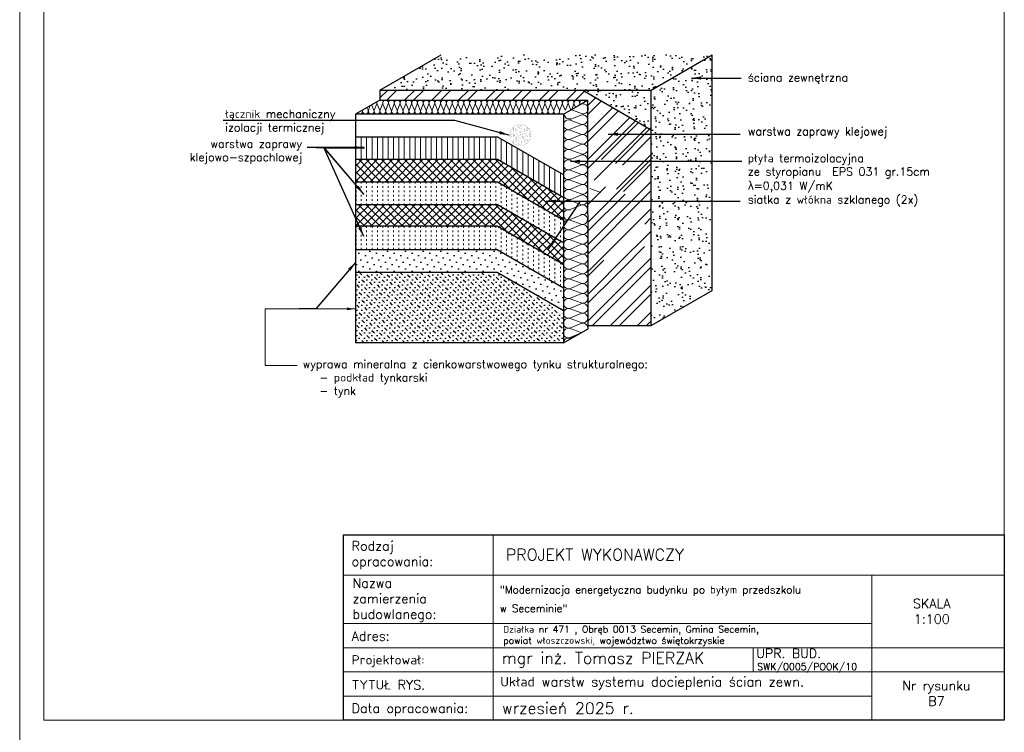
# Model space of a CAD drawing. Header units: millimetres. Extents: x 0 to 152651, y 46550 to 81081.
# Tile 101 of 109: x 144251 to 146301, y 75166 to 76651. Entities that reach past the tile are written whole.
import ezdxf

# ---------------------------------------------------------------- set-up
doc = ezdxf.new("R2010")
doc.units = ezdxf.units.MM
doc.linetypes.add('ACAD_ISO02W100', pattern=[15, 12, -3])
doc.linetypes.add('ACAD_ISO03W100', pattern=[30, 12, -18])
for name, color, linetype in [('A-BUD-MA-MATERIALY', 7, 'Continuous'), ('FASTENER', 104, 'Continuous'), ('MED', 6, 'Continuous')]:
    doc.layers.add(name, color=color, linetype=linetype)
for name, color, linetype, lineweight in [('cienka', 3, 'Continuous', 18), ('opisy', 4, 'Continuous', 18), ('przerywa', 100, 'ACAD_ISO02W100', 5)]:
    doc.layers.add(name, color=color, linetype=linetype, lineweight=lineweight)
doc.styles.add('KASIA', font='romans.shx', dxfattribs={"height": 20})
doc.styles.get("Standard").update_dxf_attribs({"font": 'GOTHIC.TTF'})
doc.dimstyles.new('ISO-25', dxfattribs={"dimtxt": 2.5, "dimasz": 2.5, "dimexe": 1.25, "dimexo": 0.625, "dimtad": 1, "dimtxsty": 'Standard', "dimcen": 2.5, "dimadec": 0, "dimazin": 0, "dimtfac": 1, "dimtmove": 0, "dimatfit": 3, "dimfxl": 1, "dimarcsym": 0})
pattern_1 = [(352.5, (239841.148, 57820.15), (19.683505, 21.0140233), [0, -22.701504, 0, -25.38984, 0, -24.2697]), (322.5, (239841.148, 57820.15), (48.494292, 11.113843), [0, -12.246864, 0, -20.461224, 0, -7.84098]), (282.5, (239828.158, 57833.14), (32.94754, -32.82803), [0, -7.4676, 0, -26.88336, 0, -35.09772]), (272.5, (239828.16, 57833.14), (41.015986, -22.47813), [0, -3.7338, 0, -17.623536, 0, -20.16252])]

msp = doc.modelspace()

# ---------------------------------------------------------------- hatches: boundary and pattern name
h = msp.add_hatch()
h.set_pattern_fill('AR-SAND', color=256, scale=0.588, angle=315, style=0)
h.set_pattern_definition(pattern_1)
h.paths.add_polyline_path([(145483.971, 76504.777), (145565.664, 76504.777), (145692.97, 76578.277), (145128.33, 76578.277), (145001.045, 76504.789), (145001.045, 76504.777), (145413.049, 76504.777)])
h = msp.add_hatch()
h.set_pattern_fill('AR-SAND', color=256, scale=0.588, angle=315, style=0)
h.set_pattern_definition(pattern_1)
h.paths.add_polyline_path([(145692.97, 76578.277), (145565.664, 76504.777), (145565.664, 76013.795), (145692.97, 76087.295)])
h = msp.add_hatch()
h.set_pattern_fill('AR-SAND', color=256, scale=0.588, angle=315, style=0)
h.set_pattern_definition(pattern_1)
h.paths.add_polyline_path([(145483.971, 76504.777), (145423.459, 76504.777), (145565.664, 76421.973), (145565.664, 76504.777)])
at = {"lineweight": 0}
h = msp.add_hatch(dxfattribs=at)
h.set_pattern_fill('LINE', color=4, scale=3.528, angle=90, style=0)
h.set_pattern_definition([(270, (231302.696, 95311.322), (-11.2014, -7e-16), [])])
h.paths.add_polyline_path([(144950.742, 76360.526), (144950.742, 76407.566), (145245.95, 76407.566), (145384.142, 76327.781), (145384.142, 76280.741), (145245.95, 76360.526)])
h = msp.add_hatch()
h.set_pattern_fill('NET', color=256, scale=3.528, angle=315, style=0)
h.set_pattern_definition([(45, (231302.696, 95405.402), (7.9205859, -7.9205859), []), (315, (231302.696, 95405.402), (-7.9205859, -7.9205859), [])])
h.paths.add_polyline_path([(144950.742, 76313.486), (144950.742, 76360.526), (145245.95, 76360.526), (145384.142, 76280.741), (145384.142, 76233.701), (145245.95, 76313.486)])
h = msp.add_hatch()
h.set_pattern_fill('NET', color=256, scale=3.528, angle=315, style=0)
h.set_pattern_definition([(45, (231302.334, 95311.322), (7.9205859, -7.9205859), []), (315, (231302.334, 95311.322), (-7.9205859, -7.9205859), [])])
h.paths.add_polyline_path([(144950.38, 76219.406), (144950.38, 76266.446), (145245.588, 76266.446), (145383.78, 76186.661), (145383.78, 76139.621), (145245.588, 76219.406)])
h = msp.add_hatch()
h.set_pattern_fill('DOTS', color=256, scale=8.232, angle=315, style=0)
h.set_pattern_definition([(45, (231301.972, 95311.322), (13.8610253, -4.6203418), [0, -13.0683])])
h.paths.add_polyline_path([(144950.018, 76125.326), (144950.018, 76172.366), (145245.226, 76172.366), (145383.418, 76092.581), (145383.418, 76045.541), (145245.226, 76125.326)])
h = msp.add_hatch()
h.set_pattern_fill('MUDST', color=256, scale=1.176, angle=45, style=0)
h.set_pattern_definition([(315, (231303.1235, 95303.676), (5.2803906, -15.8411718), [7.4676, -7.4676, 0, -7.4676, 0, -7.4676])])
h.paths.add_polyline_path([(145245.226, 76125.326), (145384.57, 76037.895), (145384.57, 75977.87), (144951.169, 75977.87), (144950.018, 76125.326)])

# ---------------------------------------------------------------- linework, layer by layer
at = {"color": 0}
for p, q in [((145001.043, 76488.311), (145017.521, 76504.788)), ((145015.358, 76483.916), (145036.231, 76504.788)), ((145052.46, 76483.597), (145073.651, 76504.788)), ((145071.17, 76483.597), (145092.361, 76504.788)), ((145108.908, 76483.916), (145129.781, 76504.788)), ((145127.618, 76483.916), (145148.491, 76504.788)), ((145165.039, 76483.916), (145185.911, 76504.788)), ((145183.749, 76483.916), (145204.621, 76504.788)), ((145220.85, 76483.597), (145242.041, 76504.788)), ((145239.879, 76483.916), (145260.751, 76504.788)), ((145277.299, 76483.916), (145298.171, 76504.788)), ((145296.009, 76483.916), (145316.881, 76504.788)), ((145333.429, 76483.916), (145354.301, 76504.788)), ((145351.821, 76483.597), (145373.012, 76504.788)), ((145389.559, 76483.916), (145410.432, 76504.788)), ((145408.269, 76483.916), (145427.044, 76502.69)), ((145433.992, 76472.218), (145450.693, 76488.92)), ((145433.992, 76453.508), (145462.518, 76482.034)), ((145433.992, 76416.088), (145486.167, 76468.263)), ((145433.992, 76397.378), (145497.992, 76461.378)), ((145433.992, 76359.958), (145521.641, 76447.607)), ((145433.992, 76341.248), (145533.085, 76440.341)), ((145447.093, 76316.929), (145557.115, 76426.951)), ((145462.154, 76359.959), (145539.439, 76437.243)), ((145491.553, 76351.937), (145566.025, 76426.409)), ((145506.252, 76347.927), (145566.025, 76407.699)), ((145535.651, 76339.905), (145566.025, 76370.279)), ((145434.716, 76229.518), (145565.664, 76360.466)), ((145550.35, 76335.894), (145566.025, 76351.568)), ((145493.915, 76298.169), (145535.651, 76339.905)), ((145508.132, 76293.676), (145550.35, 76335.894)), ((145434.716, 76266.938), (145470.519, 76302.741)), ((145536.567, 76284.691), (145566.025, 76314.148)), ((145434.278, 76229.08), (145497.917, 76292.719)), ((145434.299, 76210.391), (145511.616, 76287.708)), ((145434.33, 76182.454), (145536.567, 76284.691)), ((145550.784, 76280.198), (145566.025, 76295.438)), ((145434.351, 76163.765), (145550.784, 76280.198)), ((145434.393, 76126.387), (145566.025, 76258.018)), ((145552.351, 76225.634), (145566.025, 76239.308)), ((145494.892, 76140.208), (145565.664, 76210.98)), ((145508.653, 76135.258), (145551.989, 76178.594)), ((145433.992, 76116.728), (145467.371, 76150.107)), ((145458.729, 76104.045), (145494.892, 76140.208)), ((145536.174, 76125.359), (145565.663, 76154.848)), ((145471.856, 76098.462), (145508.653, 76135.258)), ((145498.11, 76087.296), (145536.174, 76125.359)), ((145511.237, 76081.712), (145549.934, 76120.409)), ((145549.934, 76120.409), (145565.663, 76136.138)), ((145435.07, 76080.386), (145458.729, 76104.045)), ((145453.781, 76080.386), (145471.856, 76098.462)), ((145547.331, 76080.386), (145565.663, 76098.718)), ((145433.992, 76079.307), (145434.028, 76079.343)), ((145434.508, 76023.693), (145490.158, 76079.343)), ((145440.836, 76067.441), (145452.738, 76079.343)), ((145443.308, 76013.784), (145508.868, 76079.343)), ((145491.201, 76080.386), (145498.11, 76087.296)), ((145509.911, 76080.386), (145511.237, 76081.712)), ((145537.491, 76070.546), (145546.288, 76079.343)), ((145550.618, 76064.963), (145563.551, 76077.896)), ((145433.992, 76060.597), (145440.836, 76067.441)), ((145463.437, 76052.622), (145468.073, 76057.259)), ((145480.728, 76013.784), (145537.491, 76070.546)), ((145499.438, 76013.784), (145550.618, 76064.963)), ((145552.065, 76028.99), (145565.664, 76042.589)), ((145536.858, 76013.784), (145544.113, 76021.038)), ((145545.156, 76022.081), (145552.065, 76028.99)), ((145555.569, 76013.784), (145562.823, 76021.038)), ((145563.866, 76022.081), (145565.192, 76023.407)), ((145565.192, 76023.407), (145565.664, 76023.879))]:
    msp.add_line(p, q, dxfattribs=at)
at = {"color": 4, "lineweight": 0}
for p, q in [((144974.179, 76468.381), (144976.535, 76462.764)), ((144977.388, 76462.546), (144981.063, 76472.362)), ((144983.89, 76473.997), (144988.601, 76462.763)), ((144983.89, 76473.997), (144988.601, 76462.764)), ((144989.454, 76462.546), (144994.428, 76475.828)), ((144989.454, 76462.546), (144994.428, 76475.827)), ((144995.28, 76475.61), (145000.668, 76462.763)), ((145001.52, 76462.546), (145006.494, 76475.827)), ((145007.347, 76475.61), (145012.734, 76462.763)), ((145013.587, 76462.546), (145018.56, 76475.827)), ((145019.413, 76475.61), (145024.8, 76462.763)), ((145025.653, 76462.546), (145030.627, 76475.827)), ((145031.479, 76475.61), (145036.867, 76462.763)), ((145037.719, 76462.546), (145042.693, 76475.827)), ((145043.546, 76475.61), (145048.933, 76462.763)), ((145049.786, 76462.546), (145054.759, 76475.827)), ((145055.612, 76475.61), (145061, 76462.763)), ((145061.852, 76462.546), (145066.826, 76475.827)), ((145067.678, 76475.61), (145073.066, 76462.763)), ((145073.919, 76462.546), (145078.892, 76475.827)), ((145073.919, 76462.546), (145078.892, 76475.827)), ((145079.745, 76475.61), (145085.132, 76462.763)), ((145085.985, 76462.546), (145090.959, 76475.827)), ((145091.811, 76475.61), (145097.199, 76462.763)), ((145098.051, 76462.546), (145103.025, 76475.827)), ((145103.878, 76475.61), (145109.265, 76462.763)), ((145110.118, 76462.546), (145115.091, 76475.827)), ((145115.944, 76475.61), (145121.331, 76462.763)), ((145122.184, 76462.546), (145127.158, 76475.827)), ((145128.01, 76475.61), (145133.398, 76462.763)), ((145134.251, 76462.546), (145139.224, 76475.827)), ((145140.077, 76475.61), (145145.464, 76462.763)), ((145146.317, 76462.546), (145151.29, 76475.827)), ((145152.143, 76475.61), (145157.531, 76462.763)), ((145158.383, 76462.546), (145163.357, 76475.827)), ((145164.209, 76475.61), (145169.597, 76462.763)), ((145164.209, 76475.61), (145169.597, 76462.763)), ((145170.45, 76462.546), (145175.423, 76475.827)), ((145176.276, 76475.61), (145181.663, 76462.763)), ((145182.516, 76462.546), (145187.49, 76475.827)), ((145188.342, 76475.61), (145193.73, 76462.763)), ((145194.582, 76462.546), (145199.556, 76475.827)), ((145200.409, 76475.61), (145205.796, 76462.763)), ((145206.649, 76462.546), (145211.622, 76475.827)), ((145212.475, 76475.61), (145217.863, 76462.763)), ((145218.715, 76462.546), (145223.689, 76475.827)), ((145224.541, 76475.61), (145229.929, 76462.763)), ((145230.782, 76462.546), (145235.755, 76475.827)), ((145236.608, 76475.61), (145241.995, 76462.763)), ((145242.848, 76462.546), (145247.821, 76475.827)), ((145248.674, 76475.61), (145254.062, 76462.763)), ((145254.914, 76462.546), (145259.888, 76475.827)), ((145254.914, 76462.546), (145259.888, 76475.827)), ((145260.74, 76475.61), (145266.128, 76462.763)), ((145266.981, 76462.546), (145271.954, 76475.827)), ((145272.807, 76475.61), (145278.194, 76462.763)), ((145279.047, 76462.546), (145284.021, 76475.827)), ((145284.873, 76475.61), (145290.261, 76462.763)), ((145291.113, 76462.546), (145296.087, 76475.827)), ((145296.94, 76475.61), (145302.327, 76462.763)), ((145303.18, 76462.546), (145308.153, 76475.827)), ((145309.006, 76475.61), (145314.394, 76462.763)), ((145315.246, 76462.546), (145320.22, 76475.827)), ((145321.072, 76475.61), (145326.46, 76462.763)), ((145327.313, 76462.546), (145332.286, 76475.827)), ((145333.139, 76475.61), (145338.526, 76462.763)), ((145339.379, 76462.546), (145344.352, 76475.827)), ((145345.205, 76475.61), (145350.593, 76462.763)), ((145345.205, 76475.61), (145350.593, 76462.763)), ((145351.445, 76462.546), (145356.419, 76475.827)), ((145357.271, 76475.61), (145362.659, 76462.763)), ((145363.512, 76462.546), (145368.485, 76475.827)), ((145369.338, 76475.61), (145374.725, 76462.763)), ((145375.578, 76462.546), (145380.552, 76475.827)), ((145381.404, 76475.61), (145386.792, 76462.763)), ((145387.644, 76462.546), (145392.618, 76475.827)), ((145393.471, 76475.61), (145398.858, 76462.763)), ((145400.367, 76464.298), (145404.684, 76475.827)), ((145405.537, 76475.61), (145408.332, 76468.945)), ((145413.899, 76472.181), (145420.752, 76475.055)), ((145415.806, 76473.305), (145416.751, 76475.827)), ((144981.998, 76464.735), (144981.998, 76464.735)), ((145397.424, 76443.464), (145419.263, 76452.623)), ((145421.122, 76455.992), (145398.543, 76464.447)), ((145419.632, 76433.56), (145397.054, 76442.015)), ((145419.632, 76433.56), (145397.054, 76442.015)), ((145397.424, 76422.952), (145419.263, 76432.11)), ((145397.424, 76422.952), (145419.263, 76432.11)), ((145419.632, 76413.047), (145397.054, 76421.502)), ((145397.424, 76402.439), (145419.263, 76411.598)), ((145419.952, 76392.415), (145397.373, 76400.87)), ((145397.743, 76381.806), (145419.582, 76390.965)), ((145419.952, 76371.902), (145397.373, 76380.357)), ((145397.373, 76359.844), (145419.212, 76369.003)), ((145419.582, 76349.939), (145397.003, 76358.395)), ((145419.582, 76349.939), (145397.003, 76358.395)), ((145397.373, 76339.331), (145419.212, 76348.49)), ((145397.373, 76339.331), (145419.212, 76348.49)), ((145419.582, 76329.427), (145397.003, 76337.882)), ((145397.373, 76318.818), (145419.212, 76327.977)), ((145419.901, 76308.794), (145397.323, 76317.249)), ((145397.692, 76298.186), (145419.531, 76307.345)), ((145419.901, 76288.281), (145397.323, 76296.736)), ((145397.323, 76276.224), (145419.161, 76285.382)), ((145460.862, 76290.93), (145438.283, 76299.385)), ((145419.531, 76266.319), (145396.953, 76274.774)), ((145419.531, 76266.319), (145396.953, 76274.774)), ((145397.322, 76255.711), (145419.161, 76264.87)), ((145397.322, 76255.711), (145419.161, 76264.87)), ((145397.322, 76235.198), (145419.161, 76244.357)), ((145419.85, 76225.174), (145397.272, 76233.629)), ((145397.642, 76214.566), (145419.48, 76223.724)), ((145419.85, 76204.661), (145397.272, 76213.116)), ((145397.642, 76194.053), (145419.48, 76203.211)), ((145419.85, 76184.148), (145397.272, 76192.603)), ((145397.642, 76173.54), (145419.48, 76182.699)), ((145419.85, 76163.635), (145397.272, 76172.09)), ((145397.642, 76153.027), (145419.48, 76162.186)), ((145419.85, 76143.122), (145397.272, 76151.578)), ((145397.642, 76132.514), (145419.48, 76141.673)), ((145419.85, 76122.61), (145397.272, 76131.065)), ((145419.85, 76122.61), (145397.272, 76131.065)), ((145397.642, 76112.001), (145419.48, 76121.16)), ((145419.85, 76102.097), (145397.272, 76110.552)), ((145397.642, 76091.488), (145419.48, 76100.647)), ((145419.85, 76081.584), (145397.272, 76090.039)), ((145397.642, 76070.976), (145419.48, 76080.134)), ((145419.85, 76061.071), (145397.272, 76069.526)), ((145397.642, 76050.463), (145419.48, 76059.622)), ((145419.85, 76040.558), (145397.272, 76049.013)), ((145397.642, 76029.95), (145419.48, 76039.109)), ((145419.85, 76020.045), (145397.272, 76028.501)), ((145397.642, 76009.437), (145419.48, 76018.596)), ((145419.85, 75999.533), (145397.272, 76007.988))]:
    msp.add_line(p, q, dxfattribs=at)
for p, q in [((144950.018, 76454.398), (144950.018, 75977.87)), ((145383.418, 76454.398), (145383.418, 75977.87)), ((144950.742, 76407.566), (145245.95, 76407.566)), ((145245.95, 76407.566), (145384.142, 76327.781)), ((144950.742, 76360.526), (145245.95, 76360.526)), ((145245.95, 76360.526), (145384.142, 76280.741)), ((144950.742, 76313.486), (145245.95, 76313.486)), ((145245.95, 76313.486), (145384.142, 76233.701)), ((144950.38, 76266.446), (145245.588, 76266.446)), ((145245.588, 76266.446), (145383.78, 76186.661)), ((144950.022, 76221.485), (145245.23, 76221.485)), ((145245.23, 76221.485), (145383.422, 76141.7)), ((144950.018, 76172.366), (145245.226, 76172.366)), ((145245.226, 76172.366), (145383.418, 76092.581)), ((144950.018, 76125.326), (145245.226, 76125.326)), ((145245.226, 76125.326), (145383.418, 76045.541))]:
    msp.add_line(p, q)
at = {"lineweight": 0}
for p, q in [((144885.03, 76383.807), (144968.734, 76383.807)), ((144885.03, 76383.807), (144967.788, 76286.969)), ((144932.612, 76048.759), (144761.916, 76048.759)), ((144761.916, 76048.759), (144761.916, 75930.493)), ((144949.412, 76048.759), (144761.916, 76048.759)), ((144761.916, 75930.493), (144828.983, 75930.493))]:
    msp.add_line(p, q, dxfattribs=at)
at = {"color": 4, "linetype": 'ACAD_ISO03W100', "lineweight": 0, "ltscale": 0.3}
for p, q in [((144951.419, 76313.486), (144951.419, 76266.446)), ((144962.305, 76313.486), (144962.305, 76266.446)), ((144973.506, 76313.486), (144973.506, 76266.446)), ((144984.708, 76313.486), (144984.708, 76266.446)), ((144995.909, 76313.486), (144995.909, 76266.446)), ((145007.111, 76313.486), (145007.111, 76266.446)), ((145018.312, 76313.486), (145018.312, 76266.446)), ((145029.513, 76313.486), (145029.513, 76266.446)), ((145040.715, 76313.486), (145040.715, 76266.446)), ((145051.916, 76313.486), (145051.916, 76266.446)), ((145063.118, 76313.486), (145063.118, 76266.446)), ((145074.319, 76313.486), (145074.319, 76266.446)), ((145085.52, 76313.486), (145085.52, 76266.446)), ((145096.722, 76313.486), (145096.722, 76266.446)), ((145107.923, 76313.486), (145107.923, 76266.446)), ((145119.125, 76313.486), (145119.125, 76266.446)), ((145130.326, 76313.486), (145130.326, 76266.446)), ((145141.527, 76313.486), (145141.527, 76266.446)), ((145152.729, 76313.486), (145152.729, 76266.446)), ((145163.93, 76313.486), (145163.93, 76266.446)), ((145175.132, 76313.486), (145175.132, 76266.446)), ((145186.333, 76313.486), (145186.333, 76266.446)), ((145197.534, 76313.486), (145197.534, 76266.446)), ((145208.736, 76313.486), (145208.736, 76266.446)), ((145219.937, 76313.486), (145219.937, 76266.446)), ((145231.139, 76313.486), (145231.139, 76266.446)), ((145242.34, 76313.486), (145242.34, 76266.446)), ((145253.541, 76309.103), (145253.541, 76262.063)), ((145264.743, 76302.636), (145264.743, 76255.596)), ((145275.944, 76296.169), (145275.944, 76249.129)), ((145287.146, 76289.702), (145287.146, 76242.662)), ((145298.347, 76283.235), (145298.347, 76236.195)), ((145309.548, 76276.767), (145309.548, 76229.727)), ((145320.75, 76270.3), (145320.75, 76223.26)), ((145331.951, 76263.833), (145331.951, 76216.793)), ((145343.153, 76257.366), (145343.153, 76210.326)), ((145354.354, 76250.899), (145354.354, 76203.859)), ((145365.555, 76244.432), (145365.555, 76197.392)), ((144951.419, 76221.061), (144951.419, 76174.021)), ((144962.305, 76221.061), (144962.305, 76174.021)), ((144973.506, 76221.061), (144973.506, 76174.021)), ((144984.708, 76221.061), (144984.708, 76174.021)), ((144995.909, 76221.061), (144995.909, 76174.021)), ((145007.111, 76221.061), (145007.111, 76174.021)), ((145018.312, 76221.061), (145018.312, 76174.021)), ((145029.513, 76221.061), (145029.513, 76174.021)), ((145040.715, 76221.061), (145040.715, 76174.021)), ((145051.916, 76221.061), (145051.916, 76174.021)), ((145063.118, 76221.061), (145063.118, 76174.021)), ((145074.319, 76221.061), (145074.319, 76174.021)), ((145085.52, 76221.061), (145085.52, 76174.021)), ((145096.722, 76221.061), (145096.722, 76174.021)), ((145107.923, 76221.061), (145107.923, 76174.021)), ((145119.125, 76221.061), (145119.125, 76174.021)), ((145130.326, 76221.061), (145130.326, 76174.021)), ((145141.527, 76221.061), (145141.527, 76174.021)), ((145152.729, 76221.061), (145152.729, 76174.021)), ((145163.93, 76221.061), (145163.93, 76174.021)), ((145175.132, 76221.061), (145175.132, 76174.021)), ((145186.333, 76221.061), (145186.333, 76174.021)), ((145197.534, 76221.061), (145197.534, 76174.021)), ((145208.736, 76221.061), (145208.736, 76174.021)), ((145219.937, 76221.061), (145219.937, 76174.021)), ((145231.139, 76221.061), (145231.139, 76174.021)), ((145242.34, 76221.061), (145242.34, 76174.021)), ((145376.757, 76237.965), (145376.757, 76190.925)), ((145253.541, 76216.678), (145253.541, 76169.638)), ((145264.743, 76210.21), (145264.743, 76163.17)), ((145275.944, 76203.743), (145275.944, 76156.703)), ((145287.146, 76197.276), (145287.146, 76150.236)), ((145298.347, 76190.809), (145298.347, 76143.769)), ((145309.548, 76184.342), (145309.548, 76137.302)), ((145320.75, 76177.875), (145320.75, 76130.835)), ((145331.951, 76171.408), (145331.951, 76124.368)), ((145343.153, 76164.94), (145343.153, 76117.9)), ((145354.354, 76158.473), (145354.354, 76111.433)), ((145365.555, 76152.006), (145365.555, 76104.966)), ((145376.757, 76145.539), (145376.757, 76098.499))]:
    msp.add_line(p, q, dxfattribs=at)
at = {"color": 4, "lineweight": 0}
for centre, radius, start, end in [((144988.778, 76477.943), 6.033, 339.470237, 20.789434), ((144988.778, 76477.943), 6.033, 339.470237, 20.789434), ((145000.844, 76477.943), 6.033, 152.851916, 202.752216), ((145012.91, 76477.943), 6.033, 339.470237, 202.752216), ((145024.977, 76477.943), 6.033, 339.470237, 202.752216), ((145037.043, 76477.943), 6.033, 339.470237, 202.752216), ((145049.109, 76477.943), 6.033, 339.470237, 202.752216), ((145061.176, 76477.943), 6.033, 339.470237, 202.752216), ((145073.242, 76477.943), 6.033, 339.470237, 202.752216), ((145073.242, 76477.943), 6.033, 339.470237, 62.70654), ((145085.309, 76477.943), 6.033, 339.470237, 202.752216), ((145097.375, 76477.943), 6.033, 339.470237, 202.752216), ((145109.441, 76477.943), 6.033, 339.470237, 202.752216), ((145121.508, 76477.943), 6.033, 339.470237, 202.752216), ((145133.574, 76477.943), 6.033, 339.470237, 202.752216), ((145145.64, 76477.943), 6.033, 339.470237, 202.752216), ((145157.707, 76477.943), 6.033, 339.470237, 202.752216), ((145169.773, 76477.943), 6.033, 339.470237, 202.752216), ((145169.773, 76477.943), 6.033, 339.470237, 62.70654), ((145181.84, 76477.943), 6.033, 339.470237, 202.752216), ((145193.906, 76477.943), 6.033, 339.470237, 202.752216), ((145205.972, 76477.943), 6.033, 339.470237, 202.752216), ((145218.039, 76477.943), 6.033, 339.470237, 202.752216), ((145230.105, 76477.943), 6.033, 339.470237, 202.752216), ((145242.171, 76477.943), 6.033, 339.470237, 202.752216), ((145254.238, 76477.943), 6.033, 339.470237, 202.752216), ((145254.238, 76477.943), 6.033, 339.470237, 62.70654), ((145266.304, 76477.943), 6.033, 339.470237, 202.752216), ((145278.371, 76477.943), 6.033, 339.470237, 202.752216), ((145290.437, 76477.943), 6.033, 339.470237, 202.752216), ((145302.503, 76477.943), 6.033, 339.470237, 202.752216), ((145314.57, 76477.943), 6.033, 339.470237, 202.752216), ((145326.636, 76477.943), 6.033, 339.470237, 202.752216), ((145338.702, 76477.943), 6.033, 339.470237, 202.752216), ((145350.769, 76477.943), 6.033, 339.470237, 202.752216), ((145362.835, 76477.943), 6.033, 339.470237, 202.752216), ((145374.902, 76477.943), 6.033, 339.470237, 202.752216), ((145386.968, 76477.943), 6.033, 339.470237, 202.752216), ((145399.034, 76477.943), 6.033, 339.470237, 202.752216), ((145411.101, 76477.943), 6.033, 339.470237, 202.752216), ((145423.167, 76477.942), 6.033, 27.451177, 202.752216), ((145424.719, 76465.597), 10.256, 249.470237, 112.752216), ((144958.905, 76460.43), 6.033, 217.308983, 22.752216), ((144970.971, 76460.43), 6.033, 159.470237, 22.752216), ((144983.038, 76460.43), 6.033, 159.470237, 22.752216), ((144983.038, 76460.43), 6.033, 266.961022, 22.752216), ((144995.104, 76460.43), 6.033, 159.470237, 22.752216), ((144995.104, 76460.43), 6.033, 159.470237, 22.752216), ((145007.17, 76460.43), 6.033, 159.470237, 22.752216), ((145019.237, 76460.43), 6.033, 159.470237, 22.752216), ((145031.303, 76460.43), 6.033, 159.470237, 22.752216), ((145043.37, 76460.43), 6.033, 159.470237, 22.752216), ((145043.37, 76460.43), 6.033, 159.470237, 225.842411), ((145043.37, 76460.43), 6.033, 303.706407, 22.752216), ((145055.436, 76460.43), 6.033, 159.470237, 22.752216), ((145067.502, 76460.43), 6.033, 159.470237, 22.752216), ((145079.569, 76460.43), 6.033, 159.470237, 22.752216), ((145079.569, 76460.43), 6.033, 159.470237, 22.752216), ((145091.635, 76460.43), 6.033, 159.470237, 22.752216), ((145103.701, 76460.43), 6.033, 159.470237, 22.752216), ((145115.768, 76460.43), 6.033, 159.470237, 22.752216), ((145127.834, 76460.43), 6.033, 159.470237, 22.752216), ((145127.834, 76460.43), 6.033, 159.470237, 225.842411), ((145127.834, 76460.43), 6.033, 303.706407, 22.752216), ((145139.901, 76460.43), 6.033, 159.470237, 22.752216), ((145151.967, 76460.43), 6.033, 159.470237, 22.752216), ((145164.033, 76460.43), 6.033, 159.470237, 22.752216), ((145164.033, 76460.43), 6.033, 266.961022, 22.752216), ((145176.1, 76460.43), 6.033, 159.470237, 22.752216), ((145188.166, 76460.43), 6.033, 159.470237, 22.752216), ((145200.232, 76460.43), 6.033, 159.470237, 22.752216), ((145212.299, 76460.43), 6.033, 159.470237, 22.752216), ((145224.365, 76460.43), 6.033, 159.470237, 22.752216), ((145224.365, 76460.43), 6.033, 159.470237, 225.842411), ((145224.365, 76460.43), 6.033, 303.706407, 22.752216), ((145236.432, 76460.43), 6.033, 159.470237, 22.752216), ((145248.498, 76460.43), 6.033, 159.470237, 22.752216), ((145260.564, 76460.43), 6.033, 159.470237, 22.752216), ((145260.564, 76460.43), 6.033, 159.470237, 22.752216), ((145272.631, 76460.43), 6.033, 159.470237, 22.752216), ((145284.697, 76460.43), 6.033, 159.470237, 22.752216), ((145296.763, 76460.43), 6.033, 159.470237, 22.752216), ((145308.83, 76460.43), 6.033, 159.470237, 22.752216), ((145308.83, 76460.43), 6.033, 159.470237, 225.842411), ((145308.83, 76460.43), 6.033, 303.706407, 22.752216), ((145320.896, 76460.43), 6.033, 159.470237, 22.752216), ((145332.963, 76460.43), 6.033, 159.470237, 22.752216), ((145345.029, 76460.43), 6.033, 159.470237, 22.752216), ((145345.029, 76460.43), 6.033, 159.470237, 22.752216), ((145357.095, 76460.43), 6.033, 159.470237, 22.752216), ((145369.162, 76460.43), 6.033, 159.470237, 22.752216), ((145394.946, 76454.842), 10.256, 178.319586, 292.752216), ((145423.229, 76443.165), 10.256, 249.470237, 112.752216), ((145393.457, 76432.41), 10.256, 69.470237, 292.752216), ((145423.229, 76422.652), 10.256, 249.470237, 112.752216), ((145393.457, 76411.897), 10.256, 69.470237, 292.752216), ((145423.229, 76402.139), 10.256, 249.470237, 112.752216), ((145393.776, 76391.265), 10.256, 69.470237, 292.752216), ((145423.549, 76381.507), 10.256, 249.470237, 112.752216), ((145393.776, 76370.752), 10.256, 69.470237, 292.752216), ((145423.179, 76359.544), 10.256, 249.470237, 112.752216), ((145393.406, 76348.789), 10.256, 69.470237, 292.752216), ((145423.179, 76339.032), 10.256, 249.470237, 112.752216), ((145393.406, 76328.277), 10.256, 69.470237, 292.752216), ((145423.179, 76318.519), 10.256, 249.470237, 112.752216), ((145393.726, 76307.644), 10.256, 69.470237, 292.752216), ((145423.498, 76297.886), 10.256, 249.470237, 112.752216), ((145393.726, 76287.131), 10.256, 69.470237, 292.752216), ((145423.128, 76275.924), 10.256, 249.470237, 112.752216), ((145393.356, 76265.169), 10.256, 69.470237, 292.752216), ((145423.128, 76255.411), 10.256, 249.470237, 112.752216), ((145393.356, 76244.656), 10.256, 69.470237, 292.752216), ((145423.128, 76234.898), 10.256, 249.470237, 112.752216), ((145393.675, 76224.024), 10.256, 69.470237, 292.752216), ((145423.447, 76214.266), 10.256, 249.470237, 112.752216), ((145393.675, 76203.511), 10.256, 69.470237, 292.752216), ((145423.447, 76193.753), 10.256, 249.470237, 112.752216), ((145393.675, 76182.998), 10.256, 69.470237, 292.752216), ((145423.447, 76173.24), 10.256, 249.470237, 112.752216), ((145393.675, 76162.485), 10.256, 69.470237, 292.752216), ((145423.447, 76152.727), 10.256, 249.470237, 112.752216), ((145393.675, 76141.973), 10.256, 69.470237, 292.752216), ((145423.447, 76132.215), 10.256, 249.470237, 112.752216), ((145423.447, 76132.215), 10.256, 249.470237, 112.752216), ((145393.675, 76121.46), 10.256, 69.470237, 292.752216), ((145423.447, 76111.702), 10.256, 249.470237, 112.752216), ((145393.675, 76100.947), 10.256, 69.470237, 292.752216), ((145423.447, 76091.189), 10.256, 249.470237, 112.752216), ((145393.675, 76080.434), 10.256, 69.470237, 292.752216), ((145423.447, 76070.676), 10.256, 249.470237, 112.752216), ((145393.675, 76059.921), 10.256, 69.470237, 292.752216), ((145423.447, 76050.163), 10.256, 249.470237, 112.752216), ((145393.675, 76039.408), 10.256, 69.470237, 292.752216), ((145423.447, 76029.65), 10.256, 249.470237, 112.752216), ((145393.675, 76018.895), 10.256, 69.470237, 292.752216), ((145423.447, 76009.138), 10.256, 346.466187, 112.752216), ((145393.675, 75998.383), 10.256, 69.470237, 292.752216), ((145393.675, 75977.87), 10.256, 69.470237, 180)]:
    msp.add_arc(centre, radius, start, end, dxfattribs=at)
at = {"lineweight": 0}
msp.add_solid([(144932.612, 76051.559), (144949.412, 76048.759), (144932.612, 76045.959)], dxfattribs=at)
at = {"layer": 'A-BUD-MA-MATERIALY', "color": 4}
for p, q in [((145397.642, 75988.924), (145415.638, 75996.471)), ((145398.96, 75986.843), (145397.272, 75987.475))]:
    msp.add_line(p, q, dxfattribs=at)
at = {"layer": 'cienka'}
for p, q in [((144251.116, 75141.419), (144251.116, 78111.419)), ((144301.116, 75191.419), (144301.116, 78061.419)), ((146301.116, 78061.419), (146301.116, 75191.419)), ((145778.095, 75343.166), (145778.095, 75292.817)), ((145989.116, 75292.185), (146301.116, 75292.185)), ((146301.116, 75191.419), (144301.116, 75191.419))]:
    msp.add_line(p, q, dxfattribs=at)
at = {"layer": 'FASTENER'}
for points, const_width in [([(145297, 76432.325, 0.1396406), (145285.153, 76430.949, 0.0984914), (145278.032, 76426.191, 0.0984914), (145273.274, 76419.07, 0.0984914), (145271.603, 76410.67, 0.0984914), (145273.274, 76402.27, 0.0984914), (145278.032, 76395.149, 0.0984914), (145285.153, 76390.391, 0.0984914), (145293.553, 76388.72, 0.0984914), (145301.953, 76390.391, 0.0984914), (145309.074, 76395.149, 0.0984914), (145313.832, 76402.27, 0.0984914), (145315.503, 76410.67, 0.0984914), (145313.832, 76419.07, 0.0984914), (145309.074, 76426.191, 0.0984914), (145301.953, 76430.949, 0.06263917), (145297.024, 76432.321)], 0.265), ([(145286.371, 76414.202, 0.01616472), (145286.158, 76413.731, 0.0984914), (145285.549, 76410.67, 0.0984914), (145286.158, 76407.609, 0.0161381), (145286.371, 76407.139, 0.0984914)], 0.0265), ([(145293.021, 76418.651, 0.08188431), (145290.487, 76418.059, 0.0984914), (145287.892, 76416.325, 0.04872252), (145286.905, 76415.124, 0.0984914)], 0.0265), ([(145286.904, 76406.217, 0.04874921), (145287.892, 76405.015, 0.0984914), (145290.487, 76403.281, 0.08185737), (145293.02, 76402.69, 0.0984914)], 0.0265), ([(145291.43, 76410.922, 0.02965476), (145291.415, 76410.67, 0.09640708), (145291.57, 76409.87, 0.0984914)], 0.0265), ([(145292.231, 76412.348, 0.03009926), (145292.039, 76412.178, 0.09589236), (145291.585, 76411.506, 0.0984914)], 0.0265), ([(145291.874, 76409.348, 0.02916389), (145292.039, 76409.162, 0.0984914), (145292.731, 76408.7, 0.0984914)], 0.0265), ([(145293.547, 76412.803, 0.0955327), (145292.754, 76412.65, 0.0984914)], 0.0265), ([(145293.301, 76408.552, 0.02891572), (145293.547, 76408.537, 0.09677705), (145294.35, 76408.694, 0.0984914)], 0.0265), ([(145293.805, 76412.787, 0.03023609), (145293.547, 76412.803, 0.0984914)], 0.0265), ([(145294.085, 76402.69, 0.08152676), (145296.608, 76403.281, 0.0984914), (145299.203, 76405.015, 0.04890039), (145300.193, 76406.221, 0.0984914)], 0.0265), ([(145300.194, 76415.119, 0.04892737), (145299.203, 76416.325, 0.0984914), (145296.608, 76418.059, 0.0814998), (145294.086, 76418.65, 0.0984914)], 0.0265), ([(145295.225, 76411.987, 0.0299866), (145295.055, 76412.178, 0.09553872), (145294.386, 76412.631, 0.0984914)], 0.0265), ([(145294.87, 76408.997, 0.02905468), (145295.055, 76409.162, 0.09641729), (145295.511, 76409.838, 0.0984914)], 0.0265), ([(145295.665, 76410.419, 0.02949786), (145295.68, 76410.67, 0.09590509), (145295.526, 76411.466, 0.0984914)], 0.0265), ([(145300.726, 76407.143, 0.01598724), (145300.936, 76407.609, 0.0984914), (145301.545, 76410.67, 0.0984914), (145300.936, 76413.731, 0.0159603), (145300.726, 76414.196, 0.0984914)], 0.0265)]:
    msp.add_lwpolyline(points, format="xyb", dxfattribs=dict(at, const_width=const_width))
for points, const_width in [([(145279.425, 76424.777, 0.0984914), (145278.726, 76423.731, 0.0984914), (145278.481, 76422.497, 0.0984914), (145278.726, 76421.263, 0.0984914), (145279.425, 76420.217, 0.0984914), (145280.471, 76419.518, 0.0984914), (145281.705, 76419.273, 0.0984914), (145282.939, 76419.518, 0.0984914), (145283.985, 76420.217, 0.0984914), (145284.684, 76421.263, 0.0984914), (145284.93, 76422.497, 0.0984914), (145284.684, 76423.731, 0.0984914), (145283.985, 76424.777, 0.0984914), (145282.939, 76425.476, 0.0984914), (145281.705, 76425.722, 0.0984914), (145280.471, 76425.476, 0.0984914)], 0.265), ([(145293.558, 76423.759, 0.0984914), (145294.792, 76424.005, 0.0984914), (145295.838, 76424.704, 0.0984914), (145296.537, 76425.75, 0.0984914), (145296.782, 76426.984, 0.0984914), (145296.537, 76428.218, 0.0984914), (145295.838, 76429.264, 0.0984914), (145294.792, 76429.963, 0.0984914), (145293.558, 76430.209, 0.0984914), (145292.324, 76429.963, 0.0984914), (145291.278, 76429.264, 0.0984914), (145290.579, 76428.218, 0.0984914), (145290.333, 76426.984, 0.0984914), (145290.579, 76425.75, 0.0984914), (145291.278, 76424.704, 0.0984914), (145292.324, 76424.005, 0.0984914)], 0.265), ([(145307.655, 76424.792, 0.0984914), (145306.609, 76425.491, 0.0984914), (145305.375, 76425.737, 0.0984914), (145304.14, 76425.491, 0.0984914), (145303.094, 76424.792, 0.0984914), (145302.395, 76423.746, 0.0984914), (145302.15, 76422.512, 0.0984914), (145302.395, 76421.278, 0.0984914), (145303.094, 76420.232, 0.0984914), (145304.14, 76419.533, 0.0984914), (145305.375, 76419.287, 0.0984914), (145306.609, 76419.533, 0.0984914), (145307.655, 76420.232, 0.0984914), (145308.354, 76421.278, 0.0984914), (145308.599, 76422.512, 0.0984914), (145308.354, 76423.746, 0.0984914)], 0.265), ([(145273.586, 76410.66, 0.0984914), (145273.831, 76409.425, 0.0984914), (145274.53, 76408.379, 0.0984914), (145275.577, 76407.68, 0.0984914), (145276.811, 76407.435, 0.0984914), (145278.045, 76407.68, 0.0984914), (145279.091, 76408.379, 0.0984914), (145279.79, 76409.425, 0.0984914), (145280.035, 76410.66, 0.0984914), (145279.79, 76411.894, 0.0984914), (145279.091, 76412.94, 0.0984914), (145278.045, 76413.639, 0.0984914), (145276.811, 76413.884, 0.0984914), (145275.577, 76413.639, 0.0984914), (145274.53, 76412.94, 0.0984914), (145273.831, 76411.894, 0.0984914)], 0.265), ([(145293.547, 76422.222, 0.0984914), (145289.126, 76421.343, 0.0984914), (145285.379, 76418.839, 0.0984914), (145282.874, 76415.091, 0.0984914), (145281.995, 76410.67, 0.0984914), (145282.874, 76406.249, 0.0984914), (145285.379, 76402.501, 0.0984914), (145289.126, 76399.997, 0.0984914), (145293.547, 76399.118, 0.0984914), (145297.968, 76399.997, 0.0984914), (145301.716, 76402.501, 0.0984914), (145304.22, 76406.249, 0.0984914), (145305.1, 76410.67, 0.0984914), (145304.22, 76415.091, 0.0984914), (145301.716, 76418.839, 0.0984914), (145297.968, 76421.343, 0.0984914)], 0.133), ([(145293.547, 76419.201, 0.09942947), (145290.321, 76418.553, 0.09887502), (145287.578, 76416.702, 0.09810089), (145285.749, 76413.939, 0.09756043), (145285.105, 76410.67, 0.09756043), (145285.749, 76407.401, 0.09810089), (145287.578, 76404.638, 0.09887502), (145290.321, 76402.787, 0.09942947), (145293.547, 76402.139, 0.09942947), (145296.774, 76402.787, 0.09887502), (145299.517, 76404.638, 0.09810089), (145301.346, 76407.401, 0.09756043), (145301.989, 76410.67, 0.09756043), (145301.346, 76413.939, 0.09810089), (145299.517, 76416.702, 0.09887502), (145296.774, 76418.553, 0.09942947)], 0.133), ([(145293.547, 76416.269, 0.09992765), (145291.443, 76415.844, 0.09907475), (145289.651, 76414.629, 0.09789197), (145288.458, 76412.817, 0.09707171), (145288.038, 76410.67, 0.09707171), (145288.458, 76408.523, 0.09789197), (145289.651, 76406.711, 0.09907475), (145291.443, 76405.496, 0.09992765), (145293.547, 76405.072, 0.09992765), (145295.652, 76405.496, 0.09907475), (145297.443, 76406.711, 0.09789197), (145298.636, 76408.523, 0.09707171), (145299.057, 76410.67, 0.09707171), (145298.636, 76412.817, 0.09789197), (145297.443, 76414.629, 0.09907475), (145295.652, 76415.844, 0.09992765)], 0.133), ([(145293.547, 76411.914, 0.0984914), (145293.071, 76411.819, 0.0984914), (145292.668, 76411.55, 0.0984914), (145292.398, 76411.146, 0.0984914), (145292.303, 76410.67, 0.0984914), (145292.398, 76410.194, 0.0984914), (145292.668, 76409.79, 0.0984914), (145293.071, 76409.521, 0.0984914), (145293.547, 76409.426, 0.0984914), (145294.023, 76409.521, 0.0984914), (145294.427, 76409.79, 0.0984914), (145294.697, 76410.194, 0.0984914), (145294.791, 76410.67, 0.0984914), (145294.697, 76411.146, 0.0984914), (145294.427, 76411.55, 0.0984914), (145294.023, 76411.819, 0.0984914)], 0.133), ([(145293.547, 76411.559, 0.0984914), (145293.207, 76411.491, 0.0984914), (145292.919, 76411.298, 0.0984914), (145292.726, 76411.01, 0.0984914), (145292.659, 76410.67, 0.0984914), (145292.726, 76410.33, 0.0984914), (145292.919, 76410.042, 0.0984914), (145293.207, 76409.849, 0.0984914), (145293.547, 76409.781, 0.0984914), (145293.887, 76409.849, 0.0984914), (145294.176, 76410.042, 0.0984914), (145294.368, 76410.33, 0.0984914), (145294.436, 76410.67, 0.0984914), (145294.368, 76411.01, 0.0984914), (145294.176, 76411.298, 0.0984914), (145293.887, 76411.491, 0.0984914)], 0.0265), ([(145313.509, 76410.681, 0.0984914), (145313.263, 76411.915, 0.0984914), (145312.564, 76412.961, 0.0984914), (145311.518, 76413.66, 0.0984914), (145310.284, 76413.905, 0.0984914), (145309.05, 76413.66, 0.0984914), (145308.004, 76412.961, 0.0984914), (145307.305, 76411.915, 0.0984914), (145307.059, 76410.681, 0.0984914), (145307.305, 76409.447, 0.0984914), (145308.004, 76408.4, 0.0984914), (145309.05, 76407.701, 0.0984914), (145310.284, 76407.456, 0.0984914), (145311.518, 76407.701, 0.0984914), (145312.564, 76408.4, 0.0984914), (145313.263, 76409.447, 0.0984914)], 0.265), ([(145279.44, 76396.548, 0.0984914), (145280.486, 76395.849, 0.0984914), (145281.72, 76395.603, 0.0984914), (145282.954, 76395.849, 0.0984914), (145284, 76396.548, 0.0984914), (145284.699, 76397.594, 0.0984914), (145284.945, 76398.828, 0.0984914), (145284.699, 76400.062, 0.0984914), (145284, 76401.108, 0.0984914), (145282.954, 76401.807, 0.0984914), (145281.72, 76402.053, 0.0984914), (145280.486, 76401.807, 0.0984914), (145279.44, 76401.108, 0.0984914), (145278.741, 76400.062, 0.0984914), (145278.495, 76398.828, 0.0984914), (145278.741, 76397.594, 0.0984914)], 0.265), ([(145293.558, 76390.709, 0.0984914), (145294.792, 76390.954, 0.0984914), (145295.838, 76391.653, 0.0984914), (145296.537, 76392.699, 0.0984914), (145296.782, 76393.933, 0.0984914), (145296.537, 76395.167, 0.0984914), (145295.838, 76396.213, 0.0984914), (145294.792, 76396.913, 0.0984914), (145293.558, 76397.158, 0.0984914), (145292.324, 76396.913, 0.0984914), (145291.278, 76396.213, 0.0984914), (145290.579, 76395.167, 0.0984914), (145290.333, 76393.933, 0.0984914), (145290.579, 76392.699, 0.0984914), (145291.278, 76391.653, 0.0984914), (145292.324, 76390.954, 0.0984914)], 0.265), ([(145307.67, 76396.563, 0.0984914), (145308.369, 76397.609, 0.0984914), (145308.614, 76398.843, 0.0984914), (145308.369, 76400.077, 0.0984914), (145307.67, 76401.123, 0.0984914), (145306.623, 76401.822, 0.0984914), (145305.389, 76402.067, 0.0984914), (145304.155, 76401.822, 0.0984914), (145303.109, 76401.123, 0.0984914), (145302.41, 76400.077, 0.0984914), (145302.165, 76398.843, 0.0984914), (145302.41, 76397.609, 0.0984914), (145303.109, 76396.563, 0.0984914), (145304.155, 76395.864, 0.0984914), (145305.389, 76395.618, 0.0984914), (145306.623, 76395.864, 0.0984914)], 0.265)]:
    msp.add_lwpolyline(points, format="xyb", close=True, dxfattribs=dict(at, const_width=const_width))
for points, const_width in [([(145285.913, 76414.466), (145288.461, 76412.997)], 0.133), ([(145285.913, 76406.874), (145288.459, 76408.346)], 0.133), ([(145286.446, 76415.389), (145288.994, 76413.919)], 0.133), ([(145286.446, 76405.952), (145288.992, 76407.424)], 0.133), ([(145288.634, 76411.667), (145288.789, 76412.25)], 0.0265), ([(145291.434, 76410.922), (145288.634, 76411.667)], 0.0265), ([(145288.789, 76412.25), (145291.591, 76411.504)], 0.0265), ([(145288.895, 76411.474), (145289.112, 76412.343)], 0.133), ([(145289.067, 76408.419), (145291.576, 76409.872)], 0.0265), ([(145289.37, 76407.897), (145289.067, 76408.419)], 0.0265), ([(145289.691, 76407.945), (145289.23, 76408.713)], 0.133), ([(145291.877, 76409.35), (145289.37, 76407.897)], 0.0265), ([(145290.828, 76414.532), (145291.596, 76414.993)], 0.133), ([(145290.78, 76414.853), (145291.302, 76415.156)], 0.0265), ([(145292.233, 76412.346), (145290.78, 76414.853)], 0.0265), ([(145291.302, 76415.156), (145292.755, 76412.647)], 0.0265), ([(145292.749, 76406.012), (145291.88, 76406.229)], 0.133), ([(145291.973, 76405.906), (145292.719, 76408.708)], 0.0265), ([(145292.556, 76405.751), (145291.973, 76405.906)], 0.0265), ([(145293.301, 76408.551), (145292.556, 76405.751)], 0.0265), ([(145293.02, 76402.156), (145293.019, 76405.097)], 0.133), ([(145293.02, 76419.184), (145293.022, 76416.243)], 0.133), ([(145293.805, 76412.789), (145294.55, 76415.589)], 0.0265), ([(145294.086, 76402.156), (145294.084, 76405.097)], 0.133), ([(145294.086, 76419.184), (145294.087, 76416.243)], 0.133), ([(145294.357, 76415.328), (145295.226, 76415.111)], 0.133), ([(145295.804, 76406.184), (145294.351, 76408.693)], 0.0265), ([(145295.133, 76415.434), (145294.387, 76412.632)], 0.0265), ([(145294.55, 76415.589), (145295.133, 76415.434)], 0.0265), ([(145294.873, 76408.994), (145296.326, 76406.487)], 0.0265), ([(145295.229, 76411.99), (145297.736, 76413.443)], 0.0265), ([(145296.278, 76406.808), (145295.51, 76406.347)], 0.133), ([(145298.317, 76409.09), (145295.515, 76409.836)], 0.0265), ([(145298.039, 76412.921), (145295.53, 76411.468)], 0.0265), ([(145295.672, 76410.418), (145298.472, 76409.673)], 0.0265), ([(145296.326, 76406.487), (145295.804, 76406.184)], 0.0265), ([(145297.415, 76413.395), (145297.876, 76412.627)], 0.133), ([(145297.736, 76413.443), (145298.039, 76412.921)], 0.0265), ([(145298.211, 76409.866), (145297.994, 76408.997)], 0.133), ([(145300.66, 76405.951), (145298.112, 76407.421)], 0.133), ([(145300.66, 76415.388), (145298.114, 76413.916)], 0.133), ([(145298.472, 76409.673), (145298.317, 76409.09)], 0.0265), ([(145301.193, 76406.874), (145298.645, 76408.343)], 0.133), ([(145301.193, 76414.466), (145298.646, 76412.994)], 0.133)]:
    msp.add_lwpolyline(points, dxfattribs=dict(at, const_width=const_width))
at = {"layer": 'MED'}
for p, q in [((145001.043, 76504.788), (145128.349, 76578.288)), ((145565.664, 76504.777), (145692.97, 76578.277)), ((145692.97, 76087.291), (145692.97, 76578.277)), ((145001.045, 76504.777), (145001.045, 76483.905)), ((145001.045, 76504.777), (145413.049, 76504.777)), ((145413.049, 76504.777), (145483.971, 76504.777)), ((145423.459, 76504.777), (145565.664, 76421.973)), ((145483.971, 76504.777), (145565.664, 76504.777)), ((145565.664, 76013.784), (145565.664, 76504.777)), ((145001.045, 76483.905), (144950.018, 76454.398)), ((145001.045, 76483.905), (145433.993, 76483.905)), ((145383.418, 76454.398), (145433.993, 76483.904)), ((145434.526, 76007.377), (145433.993, 76483.905)), ((145383.418, 76454.398), (144950.018, 76454.398)), ((145565.663, 76013.795), (145692.968, 76087.295)), ((145383.418, 75977.87), (145434.526, 76007.377)), ((145565.664, 76013.784), (145434.519, 76013.784)), ((145383.418, 75977.87), (144950.018, 75977.87))]:
    msp.add_line(p, q, dxfattribs=at)
at = {"layer": 'opisy', "linetype": 'Continuous', "lineweight": 0, "flags": 128}
for points in [[(144925.407, 75191.419), (144925.407, 75577.717), (145236.696, 75577.683), (145236.696, 75191.385)], [(146025.116, 75493.717), (146301.116, 75493.717), (146301.116, 75342.534), (146025.116, 75342.534)]]:
    msp.add_lwpolyline(points, close=True, dxfattribs=at)
for points in [[(144925.407, 75577.7), (146301.116, 75577.7), (146301.116, 75493.717), (144925.407, 75493.717)], [(145965.116, 75577.7), (146301.116, 75577.7)], [(144925.407, 75392.934), (146025.116, 75392.934), (146025.116, 75241.785), (144925.407, 75241.785)], [(144925.407, 75342.534), (146025.116, 75342.534), (146025.116, 75292.185), (144925.407, 75292.185)], [(145965.116, 75342.534), (146301.116, 75342.534)], [(144925.407, 75292.185), (146025.116, 75292.185), (146025.116, 75241.802), (144925.407, 75241.802)], [(144961.407, 75241.802), (146025.116, 75241.802), (146025.116, 75191.419), (144961.407, 75191.419)]]:
    msp.add_lwpolyline(points, dxfattribs=at)
at = {"layer": 'opisy', "lineweight": 25}
msp.add_lwpolyline([(144925.407, 75577.7), (146301.116, 75577.7), (146301.116, 75191.419), (144925.407, 75191.419)], close=True, dxfattribs=at)

# ---------------------------------------------------------------- texts
at = {"layer": 'opisy', "linetype": 'Continuous', "lineweight": 0, "attachment_point": 4, "style": 'KASIA'}
for s, insert, char_height, width in [('\\A1;{\\H0.80952x;Rodzaj opracowania:}', (144942.233, 75535.43), 24, 141.54434), ('\\A1;\\pxql;PROJEKT WYKONAWCZY', (145263.584, 75536.511), 24, 946.31605), ('\\A1;\\pxql;{\\H0.80952x;Nazwa \\Pzamierzenia\\Pbudowlanego:}', (144944.05, 75441.733), 24, 141.54434), ('\\A1;\\pxsm1.5,qj;"Modernizacja energetyczna budynku po byłym przedszkolu\\P\\pq*;w Seceminie"', (145250.693, 75444.233), 15.6, 766.2055), ('\\A1;\\pxqc;{\\H0.80952x;SKALA\\P1:100}', (145776.12, 75418.516), 24, 747.85817), ('\\A1;Działka nr 471 , Obręb 0013 Secemin, Gmina Secemin,\\Ppowiat włoszczowski, województwo świętokrzyskie', (145257.803, 75367.097), 14, 756.99257), ('\\A1;\\pxql;{\\H0.80952x;Adres:}', (144942.233, 75367.037), 24, 141.54434), ('\\A1;UPR. BUD.', (145784.605, 75331.001), 19.2, 598.28653), ('\\A1;\\pxql;{\\H0.80952x;Projektował:}', (144942.233, 75314.559), 24, 747.85817), ('\\A1;mgr inż. Tomasz PIERZAK', (145255.074, 75317.251), 24, 747.85817), ('\\A1;SWK/0005/POOK/10', (145786.611, 75300.709), 14.4, 448.7149), ('\\A1;\\pxql;{\\H0.80952x;TYTUŁ RYS.}', (144942.233, 75265.355), 24, 747.85817), ('\\A1;Układ warstw systemu docieplenia ścian zewn.', (145251.798, 75268.585), 20, 925.91659), ('\\A1;\\pxqc;{\\H0.80952x;Nr rysunku\\PB7}', (145785.747, 75247.499), 24, 747.85817), ('\\A1;\\pxql;{\\H0.80952x;Data opracowania:}', (144942.233, 75213.317), 24, 747.85817), ('\\A1;wrzesień 2025 r.', (145255.074, 75216.641), 24, 747.85817)]:
    msp.add_mtext(s, dxfattribs=dict(at, insert=insert, char_height=char_height, width=width))
at = {"layer": 'przerywa', "color": 2, "insert": (145767.249, 76567.212), "char_height": 16.8, "width": 638.88703, "attachment_point": 1}
msp.add_mtext('\\P{\\Fromans|c0;ściana zewnętrzna\\P\\P\\P\\Pwarstwa zaprawy klejowej\\P\\Ppłyta termoizolacyjna\\Pze styropianu  EPS 031 gr.15cm \\P\\fCentury Gothic|b0|i0|c238|p34;\\H1.0833x;λ\\Fromans|c0;\\H0.92311x;=0,031 W/mK\\Psiatka z włókna szklanego (2x)}', dxfattribs=at)
at = {"layer": 'przerywa', "color": 2, "char_height": 16.8, "style": 'KASIA'}
for s, insert, width, attachment_point in [('łącznik mechaniczny{\\C256; \\P}izolacji termicznej', (144679.144, 76463.335), 638.887, 1), ('warstwa zaprawy klejowo-szpachlowej ', (144839.073, 76376.071), 371.42734, 6), ('wyprawa mineralna z cienkowarstwowego tynku strukturalnego:\\P   - podkład tynkarski  \\P   - tynk ', (144840.39, 75942.186), 792.38771, 1)]:
    msp.add_mtext(s, dxfattribs=dict(at, insert=insert, width=width, attachment_point=attachment_point))

# ---------------------------------------------------------------- leaders
at = {"lineweight": 0}
for points in [[(145649.574, 76529.814), (145753.041, 76529.814)], [(145269.651, 76410.922), (145157.164, 76441.063), (144675.089, 76441.063)], [(145476.661, 76412.645), (145750.941, 76412.639)], [(144968.406, 76384.823), (144884.702, 76384.823), (144849.645, 76384.823)], [(144967.46, 76287.985), (144884.702, 76384.823), (144849.645, 76384.823)], [(144967.46, 76199.633), (144884.702, 76383.807), (144849.645, 76384.823)], [(145397.632, 76356.296), (145754.454, 76356.296)], [(145347.44, 76273.135), (145751.302, 76273.135)], [(145352.064, 76173.072), (145418.422, 76273.135), (145462.064, 76273.135)], [(144950.473, 76145.618), (144867.716, 76048.78), (144832.659, 76048.78)]]:
    msp.add_leader(points, dimstyle='ISO-25', override={"dimasz": 20, "dimtad": 0}, dxfattribs=at)

doc.saveas('drawing.dxf')
